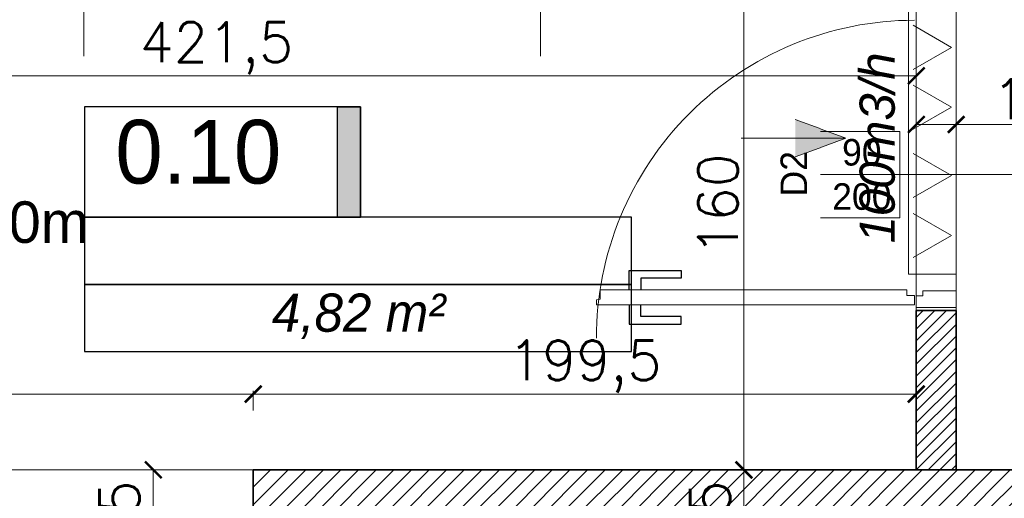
# Model space of a CAD drawing. Header units: millimetres. Extents: x -740 to 33545, y -26688 to 22494.
# Tile 164 of 256: x 11321 to 11617, y 10826 to 10970. Entities that reach past the tile are written whole.
import ezdxf
from ezdxf.lldxf.tags import DXFTag

# ---------------------------------------------------------------- set-up
doc = ezdxf.new("R2010")
doc.units = ezdxf.units.MM
doc.header["$MEASUREMENT"] = 0
doc.layers.get('Defpoints').update_dxf_attribs({"color": 252})
for name, color, linetype, lineweight in [('_IS_EKO_opis', 7, 'Continuous', 18), ('_IS_EKO_Text_Konstrukcji', 7, 'Continuous', 15), ('_IS_EKO_transfer', 5, 'Continuous', 15), ('A_istniejące ściany', 252, 'Continuous', 35), ('A_l.przerywana', 252, 'ICAD_ISO03W100', 9), ('A_opisy', 252, 'Continuous', 15), ('A_projektowane sciany', 252, 'Continuous', 35), ('l.przerywana', 252, 'ICAD_ISO03W100', 5), ('l.wypełnien', 252, 'Continuous', 5), ('Nowe_820-G Rysunki Obrazki_Nr_pióra__1', 252, 'Continuous', 13), ('wymiarowanie', 252, 'Continuous', 9)]:
    doc.layers.add(name, color=color, linetype=linetype, lineweight=lineweight)
doc.layers.add('stolarka', color=252, linetype='Continuous')
doc.layers.add('tabelki opis', color=252, linetype='Continuous')
doc.styles.add('styl2', font='simplex.shx')
doc.styles.add('STYL_AUTOMATYCZNY_6', font='arial.ttf', dxfattribs={"width": 0.9924})
tags = doc.linetypes.add('ICAD_ISO03W100', pattern=[30, 12, -18]).pattern_tags.tags
tags[6:7] = [DXFTag(74, 4), DXFTag(75, 0), DXFTag(340, '0'), DXFTag(46, 1.0), DXFTag(50, 0.0), DXFTag(44, 0.0), DXFTag(45, 0.0)]
tags[4:5] = [DXFTag(74, 4), DXFTag(75, 0), DXFTag(340, '0'), DXFTag(46, 1.0), DXFTag(50, 0.0), DXFTag(44, 0.0), DXFTag(45, 0.0)]
tags = doc.linetypes.add('SOLID', pattern=[10, 10, 0]).pattern_tags.tags
tags[6:7] = [DXFTag(74, 4), DXFTag(75, 0), DXFTag(340, '0'), DXFTag(46, 0.0), DXFTag(50, 0.0), DXFTag(44, 0.0), DXFTag(45, 0.0)]
tags[4:5] = [DXFTag(74, 4), DXFTag(75, 0), DXFTag(340, '0'), DXFTag(46, 0.0), DXFTag(50, 0.0), DXFTag(44, 0.0), DXFTag(45, 0.0)]
doc.dimstyles.new('Skala 1-50', dxfattribs={"dimtxt": 12, "dimasz": 5, "dimexe": 1, "dimexo": 1, "dimgap": 1.5, "dimtad": 1, "dimdec": 1, "dimrnd": 0.5, "dimtxsty": 'styl2', "dimblk": 'ARCHTICK', "dimcen": 5, "dimadec": 0, "dimazin": 0, "dimtfac": 1, "dimtdec": 1, "dimtmove": 1, "dimatfit": 3, "dimldrblk": 'ARCHTICK', "dimfxl": 0, "dimlwd": -1, "dimlwe": -1, "dimarcsym": 0})

# ---------------------------------------------------------------- blocks, each defined once
blk = doc.blocks.new('_ArchTick')
at = {"color": 0, "linetype": 'ByBlock', "const_width": 0.15}
blk.add_lwpolyline([(-0.5, -0.5), (0.5, 0.5)], dxfattribs=at)
blk = doc.blocks.new('*D1208')
at = {"layer": 'Defpoints', "color": 0}
for p in [(11559.87, 10994.32), (11521.21, 10834.32), (11539.01, 10834.32)]:
    blk.add_point(p, dxfattribs=at)
at = {"layer": 'wymiarowanie', "color": 0}
for p, q in [((11544.01, 10994.32), (11538.01, 10994.32)), ((11539.01, 10994.32), (11539.01, 10834.32)), ((11534.01, 10834.32), (11540.01, 10834.32))]:
    blk.add_line(p, q, dxfattribs=at)
at = {"layer": 'wymiarowanie', "color": 0, "xscale": 5, "yscale": 5, "zscale": 5}
for p, rotation in [((11539.01, 10994.32), 90), ((11539.01, 10834.32), 270)]:
    blk.add_blockref('_ArchTick', p, dxfattribs=dict(at, rotation=rotation))
at = {"layer": 'wymiarowanie', "color": 0, "insert": (11531.21, 10914.32), "char_height": 12, "attachment_point": 5, "rotation": 90, "style": 'styl2'}
blk.add_mtext('160', dxfattribs=at)
blk = doc.blocks.new('*D1209')
at = {"layer": 'Defpoints', "color": 0}
for p in [(11528.14, 10834.32), (11527.57, 10791.99), (11539.01, 10791.99)]:
    blk.add_point(p, dxfattribs=at)
at = {"layer": 'wymiarowanie', "color": 0}
for p, q in [((11534.01, 10834.32), (11540.01, 10834.32)), ((11539.01, 10834.32), (11539.01, 10791.99)), ((11534.01, 10791.99), (11540.01, 10791.99))]:
    blk.add_line(p, q, dxfattribs=at)
at = {"layer": 'wymiarowanie', "color": 0, "xscale": 5, "yscale": 5, "zscale": 5}
for p, rotation in [((11539.01, 10834.32), 90), ((11539.01, 10791.99), 270)]:
    blk.add_blockref('_ArchTick', p, dxfattribs=dict(at, rotation=rotation))
at = {"layer": 'wymiarowanie', "color": 0, "insert": (11530.66, 10813.16), "char_height": 12, "attachment_point": 5, "rotation": 90, "style": 'styl2'}
blk.add_mtext('42,5', dxfattribs=at)
blk = doc.blocks.new('*D1420')
at = {"layer": 'Defpoints', "color": 0}
for p in [(11602.93, 10938.4), (11602.93, 10925.52), (11590.93, 10925.2)]:
    blk.add_point(p, dxfattribs=at)
at = {"layer": 'wymiarowanie', "color": 0}
for p, q in [((11590.93, 10933.4), (11590.93, 10939.4)), ((11590.93, 10938.4), (11602.93, 10938.4)), ((11602.93, 10933.4), (11602.93, 10939.4)), ((11602.93, 10938.4), (11633.39, 10938.4))]:
    blk.add_line(p, q, dxfattribs=at)
at = {"layer": 'wymiarowanie', "color": 0, "xscale": 5, "yscale": 5, "zscale": 5, "rotation": 180}
blk.add_blockref('_ArchTick', (11590.93, 10938.4), dxfattribs=at)
at = {"layer": 'wymiarowanie', "color": 0, "xscale": 5, "yscale": 5, "zscale": 5}
blk.add_blockref('_ArchTick', (11602.93, 10938.4), dxfattribs=at)
at = {"layer": 'wymiarowanie', "color": 0, "insert": (11624.13, 10946.05), "char_height": 12, "attachment_point": 5, "style": 'styl2'}
blk.add_mtext('12', dxfattribs=at)
blk = doc.blocks.new('*D1421')
at = {"layer": 'Defpoints', "color": 0}
for p in [(11722.93, 10938.4), (11602.93, 10925.52), (11722.93, 10928.19)]:
    blk.add_point(p, dxfattribs=at)
at = {"layer": 'wymiarowanie', "color": 0}
for p, q in [((11602.93, 10933.4), (11602.93, 10939.4)), ((11602.93, 10938.4), (11722.93, 10938.4)), ((11722.93, 10933.4), (11722.93, 10939.4))]:
    blk.add_line(p, q, dxfattribs=at)
at = {"layer": 'wymiarowanie', "color": 0, "xscale": 5, "yscale": 5, "zscale": 5, "rotation": 180}
blk.add_blockref('_ArchTick', (11602.93, 10938.4), dxfattribs=at)
at = {"layer": 'wymiarowanie', "color": 0, "xscale": 5, "yscale": 5, "zscale": 5}
blk.add_blockref('_ArchTick', (11722.93, 10938.4), dxfattribs=at)
at = {"layer": 'wymiarowanie', "color": 0, "insert": (11662.93, 10946.2), "char_height": 12, "attachment_point": 5, "style": 'styl2'}
blk.add_mtext('120', dxfattribs=at)
blk = doc.blocks.new('*D2685')
at = {"layer": 'Defpoints', "color": 0}
for p in [(11169.43, 10984.32), (11590.93, 10977.96), (11590.93, 10953.07)]:
    blk.add_point(p, dxfattribs=at)
at = {"layer": 'wymiarowanie', "color": 0}
for p, q in [((11169.43, 10958.07), (11169.43, 10952.07)), ((11590.93, 10958.07), (11590.93, 10952.07)), ((11169.43, 10953.07), (11590.93, 10953.07))]:
    blk.add_line(p, q, dxfattribs=at)
at = {"layer": 'wymiarowanie', "color": 0, "xscale": 5, "yscale": 5, "zscale": 5, "rotation": 180}
blk.add_blockref('_ArchTick', (11169.43, 10953.07), dxfattribs=at)
at = {"layer": 'wymiarowanie', "color": 0, "xscale": 5, "yscale": 5, "zscale": 5}
blk.add_blockref('_ArchTick', (11590.93, 10953.07), dxfattribs=at)
at = {"layer": 'wymiarowanie', "color": 0, "insert": (11380.18, 10961.42), "char_height": 12, "attachment_point": 5, "style": 'styl2'}
blk.add_mtext('421,5', dxfattribs=at)
blk = doc.blocks.new('*D2688')
at = {"layer": 'Defpoints', "color": 0}
for p in [(11391.26, 10857.17), (11191.45, 10834.32), (11391.26, 10834.32)]:
    blk.add_point(p, dxfattribs=at)
at = {"layer": 'wymiarowanie', "color": 0}
for p, q in [((11191.45, 10852.17), (11191.45, 10858.17)), ((11391.26, 10852.17), (11391.26, 10858.17)), ((11191.45, 10857.17), (11391.26, 10857.17))]:
    blk.add_line(p, q, dxfattribs=at)
at = {"layer": 'wymiarowanie', "color": 0, "xscale": 5, "yscale": 5, "zscale": 5, "rotation": 180}
blk.add_blockref('_ArchTick', (11191.45, 10857.17), dxfattribs=at)
at = {"layer": 'wymiarowanie', "color": 0, "xscale": 5, "yscale": 5, "zscale": 5}
blk.add_blockref('_ArchTick', (11391.26, 10857.17), dxfattribs=at)
at = {"layer": 'wymiarowanie', "color": 0, "insert": (11291.35, 10864.97), "char_height": 12, "attachment_point": 5, "style": 'styl2'}
blk.add_mtext('200', dxfattribs=at)
blk = doc.blocks.new('*D2689')
at = {"layer": 'Defpoints', "color": 0}
for p in [(11590.93, 10857.17), (11391.26, 10834.32), (11590.93, 10834.32)]:
    blk.add_point(p, dxfattribs=at)
at = {"layer": 'wymiarowanie', "color": 0}
for p, q in [((11391.26, 10852.17), (11391.26, 10858.17)), ((11590.93, 10852.17), (11590.93, 10858.17)), ((11391.26, 10857.17), (11590.93, 10857.17))]:
    blk.add_line(p, q, dxfattribs=at)
at = {"layer": 'wymiarowanie', "color": 0, "xscale": 5, "yscale": 5, "zscale": 5, "rotation": 180}
blk.add_blockref('_ArchTick', (11391.26, 10857.17), dxfattribs=at)
at = {"layer": 'wymiarowanie', "color": 0, "xscale": 5, "yscale": 5, "zscale": 5}
blk.add_blockref('_ArchTick', (11590.93, 10857.17), dxfattribs=at)
at = {"layer": 'wymiarowanie', "color": 0, "insert": (11491.09, 10865.52), "char_height": 12, "attachment_point": 5, "style": 'styl2'}
blk.add_mtext('199,5', dxfattribs=at)
blk = doc.blocks.new('*D2799')
at = {"layer": 'Defpoints', "color": 0}
for p in [(11391.26, 10834.32), (11361.18, 10791.99), (11391.26, 10791.99)]:
    blk.add_point(p, dxfattribs=at)
at = {"layer": 'wymiarowanie', "color": 0}
for p, q in [((11366.18, 10834.32), (11360.18, 10834.32)), ((11361.18, 10834.32), (11361.18, 10791.99)), ((11366.18, 10791.99), (11360.18, 10791.99))]:
    blk.add_line(p, q, dxfattribs=at)
at = {"layer": 'wymiarowanie', "color": 0, "xscale": 5, "yscale": 5, "zscale": 5}
for p, rotation in [((11361.18, 10834.32), 90), ((11361.18, 10791.99), 270)]:
    blk.add_blockref('_ArchTick', p, dxfattribs=dict(at, rotation=rotation))
at = {"layer": 'wymiarowanie', "color": 0, "insert": (11352.83, 10813.16), "char_height": 12, "attachment_point": 5, "rotation": 90, "style": 'styl2'}
blk.add_mtext('42,5', dxfattribs=at)

msp = doc.modelspace()

# ---------------------------------------------------------------- hatches: boundary and pattern name
at = {"layer": 'l.wypełnien'}
h = msp.add_hatch(dxfattribs=at)
h.set_pattern_fill('ANSI31', color=256, scale=30, style=0)
h.paths.add_polyline_path([(11391.26, 10402.52), (11391.26, 10359.34), (11839.15, 10359.34), (11839.15, 9782.76), (11774.02, 9782.76), (11774.02, 9765.83), (11774.02, 9754.82), (11774.02, 9739.58), (11839.15, 9739.58), (11882.33, 9739.58), (11882.33, 10522.75), (11866.24, 10522.75), (11854.39, 10522.75), (11839.15, 10522.75), (11839.15, 10402.52), (11426.82, 10402.52), (11426.82, 10552.38), (11401.42, 10552.38), (11401.42, 10402.52)])
h.paths.add_polyline_path([(11391.26, 10834.32), (11391.26, 10791.99), (11401.42, 10791.99), (11401.42, 10654.38), (11426.82, 10654.38), (11426.82, 10791.99), (11839.15, 10791.99), (11839.15, 10677.69), (11854.39, 10677.69), (11866.24, 10677.69), (11882.33, 10677.69), (11882.33, 11331.32), (11882.33, 11374.5), (11799.42, 11374.5), (11799.42, 11331.32), (11839.15, 11331.32), (11839.15, 10994.32), (11839.15, 10834.32), (11699.45, 10834.32), (11685.18, 10834.32), (11640.68, 10834.32), (11401.42, 10834.32)])
h.paths.add_polyline_path([(11477.62, 10806.38), (11477.62, 10819.93), (11497.94, 10819.93), (11497.94, 10806.38)], flags=16)
h.paths.add_polyline_path([(11438.67, 10819.93), (11438.67, 10806.38), (11457.3, 10806.38), (11457.3, 10819.93)], flags=16)
h.paths.add_polyline_path([(11429.29, 9739.58), (11429.29, 9782.76), (11384.13, 9782.76), (11384.13, 9739.58)])
h.paths.add_polyline_path([(11624.02, 9739.58), (11624.02, 9782.76), (11579.29, 9782.76), (11579.29, 9739.58)])
h = msp.add_hatch(dxfattribs=at)
h.set_pattern_fill('ANSI31', color=256, scale=20, style=0)
h.paths.add_polyline_path([(11528.81, 11006.32), (11528.81, 10994.32), (11590.93, 10994.32), (11590.93, 10984.32), (11602.93, 10984.32), (11602.93, 10994.32), (11616.93, 10994.32), (11616.93, 11006.32), (11602.93, 11006.32), (11602.93, 11114.32), (11839.15, 11114.32), (11839.15, 11126.32), (11590.93, 11126.32), (11590.93, 11006.32)])
h.paths.add_polyline_path([(11391.26, 10994.32), (11391.26, 11006.32), (11404.81, 11006.32), (11404.81, 11331.32), (11416.81, 11331.32), (11416.81, 11006.32), (11426.81, 11006.32), (11426.81, 10994.32)])
h.paths.add_polyline_path([(11708.93, 10994.32), (11708.93, 11006.32), (11839.15, 11006.32), (11839.15, 10994.32), (11734.93, 10994.32), (11734.93, 10984.32), (11722.93, 10984.32), (11722.93, 10994.32)])
h.paths.add_polyline_path([(11289.26, 10994.32), (11289.26, 11006.32), (11169.43, 11006.32), (11169.43, 10994.32)])
h.paths.add_polyline_path([(11734.93, 10834.32), (11734.93, 10892.32), (11722.93, 10892.32), (11722.93, 10834.32)])
h.paths.add_polyline_path([(11602.93, 10834.32), (11602.93, 10882.32), (11590.93, 10882.32), (11590.93, 10834.32)])
at = {"layer": 'tabelki opis'}
msp.add_hatch(color=256, dxfattribs=at).paths.add_polyline_path([(11423.57, 10910.51), (11423.57, 10943.78), (11416.61, 10943.78), (11416.61, 10910.51)])

# ---------------------------------------------------------------- linework, layer by layer
at = {"layer": '_IS_EKO_transfer', "color": 5, "lineweight": 15, "ltscale": 5}
for p, q in [((11589.97, 10968.31), (11601.49, 10961.65)), ((11589.97, 10955), (11601.49, 10961.65)), ((11589.97, 10950.27), (11601.49, 10943.62)), ((11589.97, 10898.34), (11601.49, 10904.99))]:
    msp.add_line(p, q, dxfattribs=at)
at = {"layer": 'A_istniejące ściany', "ltscale": 15}
msp.add_lwpolyline([(11391.26, 10834.32), (11401.42, 10834.32)], dxfattribs=at)
at = {"layer": 'A_istniejące ściany'}
for points in [[(11391.26, 10791.99), (11391.26, 10834.32)], [(11699.45, 10834.32), (11401.42, 10834.32)]]:
    msp.add_lwpolyline(points, dxfattribs=at)
at = {"layer": 'A_l.przerywana', "ltscale": 0.3}
msp.add_lwpolyline([(11602.93, 10882.32), (11590.93, 10882.32), (11590.93, 10984.32), (11602.93, 10984.32)], close=True, dxfattribs=at)
at = {"layer": 'A_opisy'}
for p, q in [((11340.26, 10959.04), (11340.26, 11024.04)), ((11477.81, 10959.04), (11477.81, 11024.04))]:
    msp.add_line(p, q, dxfattribs=at)
at = {"layer": 'A_projektowane sciany'}
for p, q in [((11590.93, 10882.32), (11602.93, 10882.32)), ((11590.93, 10882.32), (11590.93, 10834.32)), ((11602.93, 10882.32), (11602.93, 10834.32))]:
    msp.add_line(p, q, dxfattribs=at)
at = {"layer": 'l.przerywana', "ltscale": 0.3}
msp.add_lwpolyline([(11191.45, 10834.32), (11391.26, 10834.32), (11391.26, 10791.99), (11191.45, 10791.99)], close=True, dxfattribs=at)
at = {"layer": 'stolarka'}
for points in [[(11504.5, 10888.6), (11504.5, 10894.4), (11520.16, 10894.4), (11520.16, 10892.08), (11507.98, 10892.08), (11507.98, 10888.6)], [(11504.5, 10884.07), (11504.5, 10878.27), (11520.16, 10878.27), (11520.16, 10880.59), (11507.98, 10880.59), (11507.98, 10884.07)]]:
    msp.add_lwpolyline(points, dxfattribs=at)
at = {"layer": 'stolarka', "lineweight": 9}
for points in [[(11590.35, 10886.86), (11590.35, 10884.07), (11494.58, 10884.07), (11494.59, 10885.58), (11495.74, 10885.76), (11495.74, 10888.6), (11588.05, 10888.6), (11588.05, 10886.86), (11590.35, 10886.86)], [(11592.9, 10888.32), (11592.9, 10886.81), (11590.93, 10886.81), (11590.93, 10883.27), (11602.93, 10883.27), (11602.93, 10888.32), (11592.9, 10888.32)]]:
    msp.add_lwpolyline(points, dxfattribs=at)
at = {"layer": 'stolarka', "linetype": 'ICAD_ISO03W100', "lineweight": 13, "ltscale": 0.3}
msp.add_arc((11590.35, 10874.07), 95.77, 90.0003, 180.0531, dxfattribs=at)
at = {"layer": 'tabelki opis'}
for points in [[(11423.57, 10943.78), (11340.41, 10943.78), (11340.41, 10910.51), (11423.57, 10910.51), (11423.57, 10943.78)], [(11340.41, 10890.24), (11505.14, 10890.24), (11505.14, 10910.51), (11340.41, 10910.51), (11340.41, 10890.24)], [(11340.41, 10869.96), (11505.14, 10869.96), (11505.14, 10890.24), (11340.41, 10890.24), (11340.41, 10869.96)]]:
    msp.add_lwpolyline(points, dxfattribs=at)
msp.add_lwpolyline([(11423.57, 10910.51), (11416.61, 10910.51), (11416.61, 10943.78), (11423.57, 10943.78)], close=True, dxfattribs=at)

# ---------------------------------------------------------------- texts
at = {"layer": 'Nowe_820-G Rysunki Obrazki_Nr_pióra__1', "linetype": 'Continuous', "lineweight": 13, "insert": (11270.94, 10900.42), "char_height": 12.5, "attachment_point": 7, "style": 'STYL_AUTOMATYCZNY_6'}
msp.add_mtext('\\A1;{\\pql;\\fArial|b0|i0|c238|p0;\\W0.992400;H=3,20m}', dxfattribs=at)
at = {"layer": 'tabelki opis', "attachment_point": 1}
for s, insert, char_height, width in [('{\\fCentury Gothic|b0|i0|c238|p34;0.10}', (11349.74, 10939.82), 19.2, 56.7), ('{\\fCentury Gothic|b0|i1|c238|p34;4,82 m²}', (11396.87, 10887.47), 11.52, 68.7387)]:
    msp.add_mtext(s, dxfattribs=dict(at, insert=insert, char_height=char_height, width=width))

# ---------------------------------------------------------------- dimensions: what is measured, and where the dimension line sits
at = {"layer": 'wymiarowanie'}
for base, p1, p2, picture, middle in [((11590.93, 10953.07), (11169.43, 10984.32), (11590.93, 10977.96), '*D2685', (11380.18, 10961.42)), ((11722.93, 10938.4), (11602.93, 10925.52), (11722.93, 10928.19), '*D1421', (11662.93, 10946.2)), ((11391.26, 10857.17), (11191.45, 10834.32), (11391.26, 10834.32), '*D2688', (11291.35, 10864.97)), ((11590.93, 10857.17), (11391.26, 10834.32), (11590.93, 10834.32), '*D2689', (11491.09, 10865.52))]:
    dim = msp.add_linear_dim(base=base, p1=p1, p2=p2, dimstyle='Skala 1-50', dxfattribs=at)
    dim.commit()
    dim.dimension.update_dxf_attribs({"geometry": picture, "text_midpoint": middle})
for base, p1, p2, picture, middle in [((11361.18, 10791.99), (11391.26, 10834.32), (11391.26, 10791.99), '*D2799', (11352.83, 10813.16)), ((11539.01, 10791.99), (11528.14, 10834.32), (11527.57, 10791.99), '*D1209', (11530.66, 10813.16))]:
    dim = msp.add_linear_dim(base=base, p1=p1, p2=p2, angle=90, dimstyle='Skala 1-50', dxfattribs=at)
    dim.commit()
    dim.dimension.update_dxf_attribs({"geometry": picture, "text_midpoint": middle})

# ---------------------------------------------------------------- next in the draw order: texts
at = {"layer": 'A_opisy', "ltscale": 0.3, "insert": (11572.93, 10923.32), "char_height": 8, "width": 26, "attachment_point": 5, "bg_fill": 2}
msp.add_mtext('\\pi3.19200;{\\fCentury Gothic|b0|i0|c238|p0;90}\\P{\\fCentury Gothic|b0|i0|c238|p0;200}', dxfattribs=at)

# ---------------------------------------------------------------- next in the draw order: linework, layer by layer
at = {"layer": '_IS_EKO_transfer', "color": 5, "lineweight": 15, "ltscale": 5}
for p, q in [((11589.97, 10936.97), (11601.49, 10943.62)), ((11589.97, 10929.67), (11601.49, 10923.02)), ((11589.97, 10916.37), (11601.49, 10923.02)), ((11589.97, 10911.64), (11601.49, 10904.99))]:
    msp.add_line(p, q, dxfattribs=at)
msp.add_lwpolyline([(11588.53, 10973.32), (11588.53, 10893.32), (11602.93, 10893.32), (11602.93, 10973.32)], close=True, dxfattribs=at)
at = {"layer": 'A_opisy'}
msp.add_line((11640.93, 10923.32), (11585.93, 10923.32), dxfattribs=at)
at = {"layer": 'A_opisy', "lineweight": 30, "ltscale": 0.3}
msp.add_lwpolyline([(11546.93, 10910.32), (11546.93, 10936.32), (11559.93, 10936.32), (11559.93, 10910.32)], close=True, dxfattribs=at)
at = {"layer": 'A_opisy', "ltscale": 0.3}
for points in [[(11559.93, 10936.32), (11585.93, 10936.32), (11585.93, 10923.32), (11559.93, 10923.32)], [(11559.93, 10923.32), (11585.93, 10923.32), (11585.93, 10910.32), (11559.93, 10910.32)]]:
    msp.add_lwpolyline(points, close=True, dxfattribs=at)

# ---------------------------------------------------------------- next in the draw order: texts
at = {"layer": '_IS_EKO_Text_Konstrukcji', "linetype": 'SOLID', "lineweight": 15, "insert": (11573.85, 10931.38), "char_height": 10.584, "attachment_point": 2, "rotation": 90}
msp.add_mtext('{\\fArial|b0|i1|c238|p34;100m3/h}', dxfattribs=at)

# ---------------------------------------------------------------- next in the draw order: dimensions: what is measured, and where the dimension line sits
at = {"layer": 'wymiarowanie'}
dim = msp.add_linear_dim(base=(11539.01, 10834.32), p1=(11559.87, 10994.32), p2=(11521.21, 10834.32), angle=90, dimstyle='Skala 1-50', dxfattribs=at)
dim.commit()
dim.dimension.update_dxf_attribs({"geometry": '*D1208', "text_midpoint": (11531.21, 10914.32)})
dim = msp.add_linear_dim(base=(11602.93, 10938.4), p1=(11590.93, 10925.2), p2=(11602.93, 10925.52), dimstyle='Skala 1-50', dxfattribs=at)
dim.commit()
dim.dimension.update_dxf_attribs({"geometry": '*D1420', "text_midpoint": (11624.13, 10938.4), "dimtype": 160})

# ---------------------------------------------------------------- next in the draw order: texts
at = {"layer": 'A_opisy', "ltscale": 0.3, "insert": (11554.04, 10923.58), "char_height": 8, "width": 26, "attachment_point": 5, "rotation": 90, "bg_fill": 2}
msp.add_mtext('{\\fCentury Gothic|b0|i0|c238|p0;D2}', dxfattribs=at)

# ---------------------------------------------------------------- next in the draw order: hatches: boundary and pattern name
at = {"layer": '_IS_EKO_opis'}
for points in [[(11554.45, 10939.92), (11554.45, 10934.28), (11569.75, 10934.28)], [(11554.45, 10934.28), (11554.45, 10928.65), (11569.75, 10934.28)]]:
    msp.add_hatch(color=256, dxfattribs=at).paths.add_polyline_path(points)

# ---------------------------------------------------------------- next in the draw order: linework, layer by layer
for p, q in [((11569.75, 10934.28), (11554.45, 10939.92)), ((11538.15, 10934.28), (11569.75, 10934.28)), ((11569.75, 10934.28), (11554.45, 10928.65))]:
    msp.add_line(p, q, dxfattribs=at)

doc.saveas('drawing.dxf')
